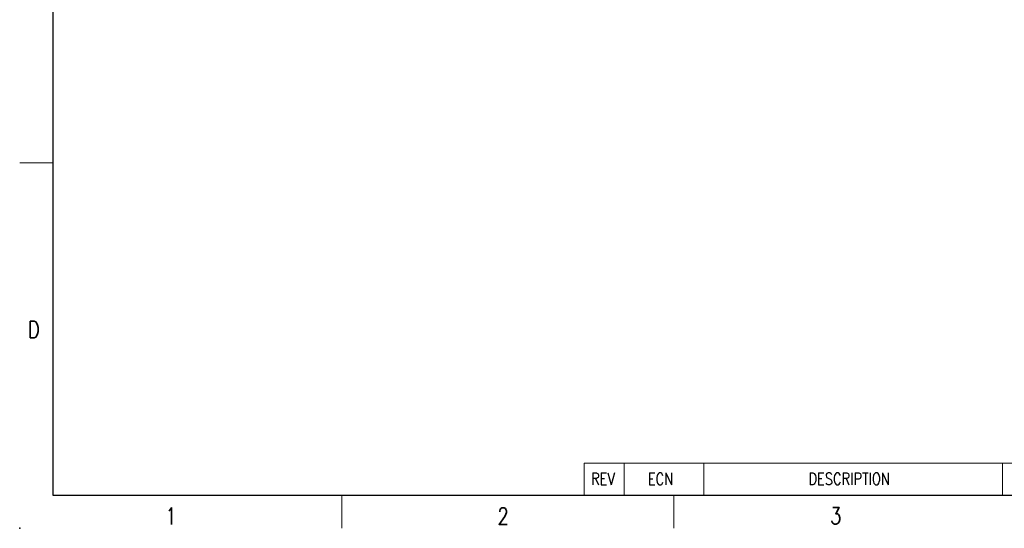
# Model space of a CAD drawing. Header units: inches. Extents: x 3728 to 5725, y -2497 to -825.
# Tile 1 of 256: x 5428 to 5577, y -2497 to -2420. Entities that reach past the tile are written whole.
import ezdxf
from ezdxf.enums import TextEntityAlignment as Align

# ---------------------------------------------------------------- set-up
doc = ezdxf.new("R2010")
doc.units = ezdxf.units.IN
doc.header["$MEASUREMENT"] = 0
doc.layers.get('0').update_dxf_attribs({"lineweight": 30})
for name, color, linetype, lineweight in [('TEXT', 6, 'Continuous', 13), ('尺寸线', 3, 'Continuous', 13), ('轮廓线', 7, 'Continuous', 30)]:
    doc.layers.add(name, color=color, linetype=linetype, lineweight=lineweight)
doc.styles.add('Romans-高1.8', font='romans.shx', dxfattribs={"width": 0.8, "height": 1.8})
doc.styles.add('romans-高2.5', font='romans.shx', dxfattribs={"width": 0.8, "height": 2.5})
doc.styles.add('romans-高3.5', font='romans.shx', dxfattribs={"width": 0.8, "height": 3.5})
doc.styles.add('宋体-高2.5', font='txt', dxfattribs={"width": 0.8, "height": 2.5})

# ---------------------------------------------------------------- blocks, each defined once
blk = doc.blocks.new('FOR-1754 Rev.1.1-A4客户图')
at = {"layer": 'TEXT'}
for p, q in [((-287, 50), (-292, 50)), ((-243.5, 0), (-243.5, -5)), ((-193.5, 0), (-193.5, -5))]:
    blk.add_line(p, q, dxfattribs=at)
at = {"layer": '尺寸线'}
for p, q in [((-207, 4.8), (-120, 4.8)), ((-207, 4.8), (-207, 0)), ((-201, 4.8), (-201, 0)), ((-189, 4.8), (-189, 0)), ((-144, 4.8), (-144, 0))]:
    blk.add_line(p, q, dxfattribs=at)
at = {"layer": '轮廓线'}
for p, q in [((-287, 200), (-287, 0)), ((-287, 0), (-74.67, 0))]:
    blk.add_line(p, q, dxfattribs=at)
blk.add_point((-292, -5), dxfattribs=at)
at = {"layer": 'TEXT', "width": 0.8}
for s, height, style, p in [('D', 2.5, 'romans-高2.5', (-290.78, 23.66)), ('REV', 1.8, 'Romans-高1.8', (-205.97, 1.55)), ('ECN', 1.8, 'Romans-高1.8', (-197.43, 1.52)), ('DESCRIPTION', 1.8, 'Romans-高1.8', (-173.25, 1.55)), ('1', 2.5, 'romans-高2.5', (-270.07, -4.41)), ('2', 2.5, 'romans-高2.5', (-220.07, -4.41)), ('3', 2.5, 'romans-高2.5', (-169.99, -4.37))]:
    blk.add_text(s, height=height, dxfattribs=dict(at, style=style)).set_placement(p)
at = {"layer": '尺寸线', "width": 0.8}
for tag, height, style, p in [('/', 2.5, 'romans-高2.5', (-94.89, 30.44)), ('/', 2.5, 'romans-高2.5', (-96.71, 25.38)), ('/', 2.5, 'romans-高2.5', (-102.11, 20.6)), ('15EDGKNM-3.81-XXP-1Y-1000A(H)', 3.5, 'romans-高3.5', (-40.89, 11.73)), ('CENGMZ_2018.10.18', 2.5, 'romans-高2.5', (-97.54, 6.17)), ('15EDGKNM-3.5-C04', 2.5, 'romans-高2.5', (-47.36, 6.2)), ('T0-1', 2.5, 'romans-高2.5', (-5.69, 6.17)), ('CUSTOMER_DRAWING', 2.5, 'romans-高2.5', (-56.48, 1.21)), ('2:1', 2.5, 'romans-高2.5', (-23.28, 1.2)), ('1/1', 2.5, 'romans-高2.5', (-5.77, 1.37))]:
    blk.add_attdef(tag, text='', height=height, dxfattribs=dict(at, style=style)).set_placement(p, align=Align.CENTER)
at = {"layer": '尺寸线', "style": '宋体-高2.5', "width": 0.8}
blk.add_attdef('/', text='', height=2.5, dxfattribs=at).set_placement((-55.64, 31.97), align=Align.MIDDLE_LEFT)

msp = doc.modelspace()

# ---------------------------------------------------------------- block references
msp.add_blockref('FOR-1754 Rev.1.1-A4客户图', (5720.371, -2491.826))

doc.saveas('drawing.dxf')
